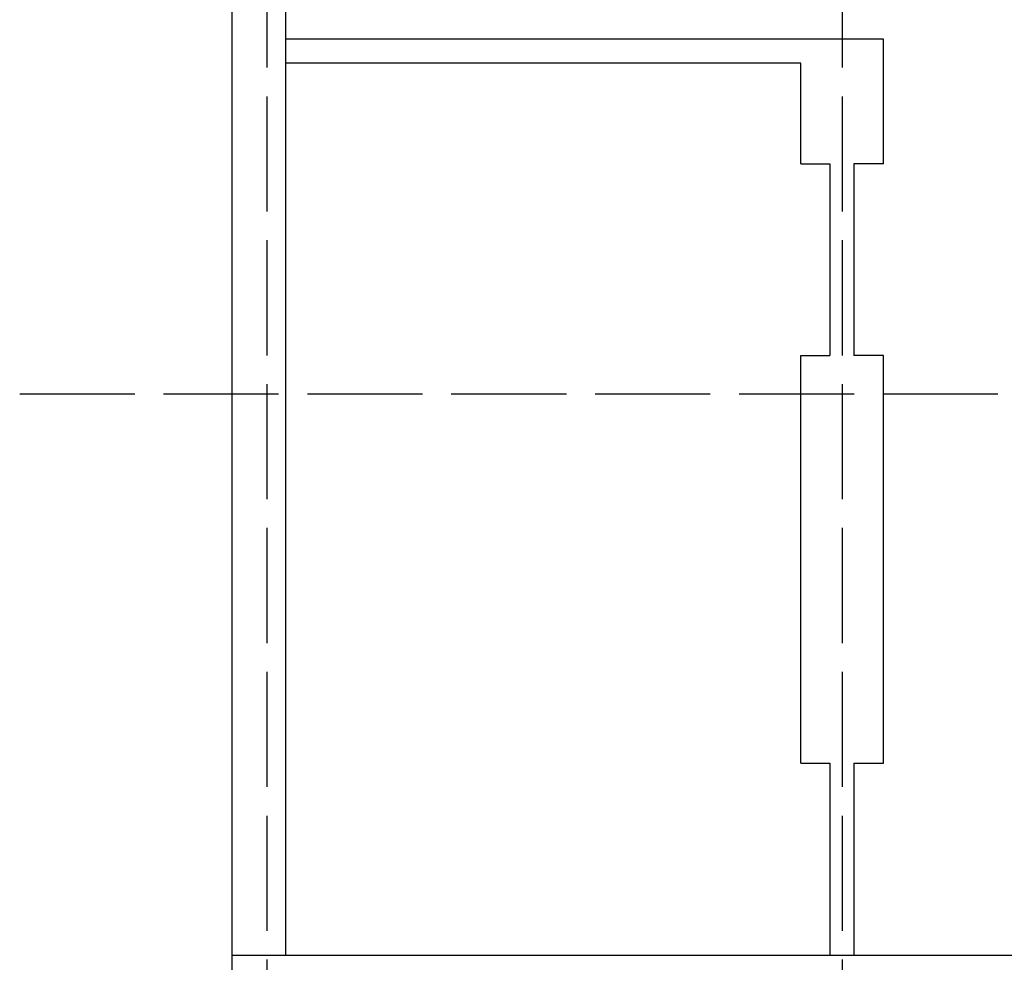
# Model space of a CAD drawing. Header units: millimetres. Extents: x -56303 to -45239, y -20463 to -4540.
# Tile 17 of 256: x -53680 to -52653, y -17336 to -16354. Entities that reach past the tile are written whole.
import ezdxf

# ---------------------------------------------------------------- set-up
doc = ezdxf.new("R2010")
doc.units = ezdxf.units.MM
doc.linetypes.add('ACAD_ISO02W100', pattern=[15, 12, -3])
doc.layers.add('_HVAC_podkład', color=8, linetype='Continuous')

msp = doc.modelspace()

# ---------------------------------------------------------------- linework, layer by layer
at = {"layer": '_HVAC_podkład', "linetype": 'ACAD_ISO02W100', "ltscale": 10}
for p, q in [((-53422.44, -15683.63), (-53422.44, -20462.96)), ((-52822.44, -15683.63), (-52822.44, -20462.96)), ((-53680.08, -16743.93), (-49212.84, -16743.93))]:
    msp.add_line(p, q, dxfattribs=at)
at = {"layer": '_HVAC_podkład'}
for p, q in [((-53458.44, -17328.93), (-53458.44, -15907.43)), ((-53402.44, -17328.93), (-53402.44, -16123.93)), ((-52779.44, -16373.93), (-53402.44, -16373.93)), ((-52779.44, -16503.93), (-52779.44, -16373.93)), ((-52865.44, -16398.93), (-53402.44, -16398.93)), ((-52865.44, -16503.93), (-52865.44, -16398.93)), ((-52865.44, -16503.93), (-52835.44, -16503.93)), ((-52835.44, -16503.93), (-52835.44, -16703.93)), ((-52810.44, -16503.93), (-52810.44, -16703.93)), ((-52779.44, -16503.93), (-52810.44, -16503.93)), ((-52865.44, -17128.93), (-52865.44, -16703.93)), ((-52865.44, -16703.93), (-52835.44, -16703.93)), ((-52779.44, -16703.93), (-52810.44, -16703.93)), ((-52779.44, -17128.93), (-52779.44, -16703.93)), ((-52865.44, -17128.93), (-52835.44, -17128.93)), ((-52835.44, -17128.93), (-52835.44, -17328.93)), ((-52810.44, -17128.93), (-52810.44, -17328.93)), ((-52810.44, -17128.93), (-52779.44, -17128.93)), ((-53458.44, -17328.93), (-51607.44, -17328.93)), ((-53458.44, -17443.93), (-53458.44, -17328.93))]:
    msp.add_line(p, q, dxfattribs=at)

doc.saveas('drawing.dxf')
